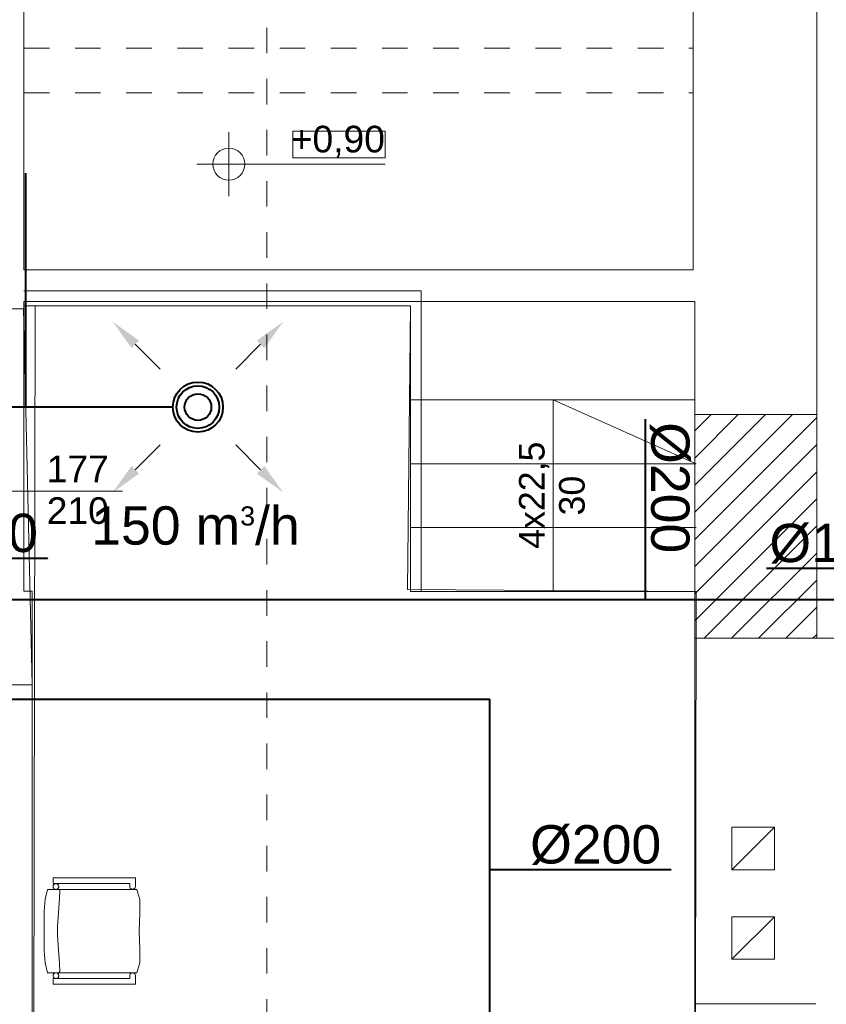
# Model space of a CAD drawing. Header units: millimetres. Extents: x 178516 to 426772, y -178579 to -115871.
# Tile 22 of 256: x 221578 to 225362, y -133438 to -128816. Entities that reach past the tile are written whole.
import ezdxf

# ---------------------------------------------------------------- set-up
doc = ezdxf.new("R2010")
doc.units = ezdxf.units.MM
doc.header["$MEASUREMENT"] = 0
doc.linetypes.add('Przerywana', pattern=[240, 120, -120])
doc.layers.get('0').update_dxf_attribs({"color": 252, "lineweight": 5})
for name, color, linetype, lineweight in [('840-G Znaczniki ogólne_Nr_pióra__3', 252, 'Continuous', 5), ('IS_nawiew', 5, 'Continuous', 40), ('IS_wywiew', 1, 'Continuous', 40), ('Nowe_! NAZWY POM_Nr_pióra__19', 252, 'Continuous', 5), ('Nowe_! Tabelka_Nr_pióra__7', 252, 'Continuous', 5), ('Nowe_220-A Ściany', 252, 'Continuous', 5), ('Nowe_220-A Ściany_Nr_pióra__93', 252, 'Continuous', 5), ('Nowe_299-A Wymiary Opisy_Nr_pióra__29', 252, 'Continuous', 5), ('Nowe_299-A Wymiary Opisy_Nr_pióra__73', 252, 'Continuous', 5), ('Nowe_320-W Umeblowanie_Nr_pióra__4', 252, 'Continuous', 5), ('Nowe_820-G Rysunki Obrazki_Nr_pióra__24', 252, 'Continuous', 5), ('Nowe_Nowe_220(1)-A Ściany zewnętrzne_Nr_pióra__113', 252, 'Continuous', 5), ('Nowe_Nowe_220(1)-A Ściany zewnętrzne_Nr_pióra__241', 252, 'Continuous', 5), ('Nowe_Nowe_220(1)-A Ściany zewnętrzne_Nr_pióra__3', 252, 'Continuous', 5), ('Nowe_Nowe_220(1)-A Ściany zewnętrzne_Nr_pióra__57', 252, 'Continuous', 5), ('Nowe_TABELKA_Nr_pióra__1', 252, 'Continuous', 5)]:
    doc.layers.add(name, color=color, linetype=linetype, lineweight=lineweight)
doc.styles.add('GENERATED_STYLE_1', font='arial.ttf')
doc.styles.add('GENERATED_STYLE_4', font='arial.ttf')
doc.styles.add('WE12', font='arial.ttf')
doc.styles.add('WE2', font='arial.ttf')

# ---------------------------------------------------------------- blocks, each defined once
blk = doc.blocks.new('podkład 20251118')
at = {"color": 252, "lineweight": 5}
for p, q in [((223292.1, -129338.8), (222859, -129338.8)), ((222859, -129338.8), (222859, -129463.8)), ((223292.1, -129463.8), (223292.1, -129338.8)), ((222859, -129463.8), (223292.1, -129463.8))]:
    blk.add_line(p, q, dxfattribs=at)
at = {"layer": '840-G Znaczniki ogólne_Nr_pióra__3', "color": 252, "linetype": 'Przerywana', "lineweight": 5}
blk.add_line((222737, -121893.5), (222737, -143583.5), dxfattribs=at)
at = {"layer": 'Nowe_! NAZWY POM_Nr_pióra__19', "color": 252, "linetype": 'Continuous', "lineweight": 5}
for p, q in [((225317, -128636.8), (225317, -131719.5)), ((221595.8, -130173.3), (221168, -130173.3)), ((221637, -131938.4), (221595.8, -130173.3)), ((221649.7, -130158.9), (221637.3, -137349.5)), ((223411.2, -130158.9), (221649.7, -130158.9)), ((223397, -131490.2), (223411.2, -130158.9)), ((224750.7, -131500.2), (223397, -131490.2)), ((224744.5, -135369.5), (224750.7, -131500.2)), ((225317, -131719.5), (225405, -131719.5)), ((220989.4, -131938.4), (221637, -131938.4))]:
    blk.add_line(p, q, dxfattribs=at)
at = {"layer": 'Nowe_220-A Ściany', "color": 252, "linetype": 'Continuous', "lineweight": 5}
for p, q in [((224744.5, -130746.4), (224821.3, -130669.5)), ((224744.5, -130873.7), (224948.6, -130669.5)), ((224744.5, -131000.9), (225075.9, -130669.5)), ((224744.5, -131128.2), (225203.2, -130669.5)), ((224744.5, -131255.5), (225317, -130683)), ((224744.5, -131382.8), (225317, -130810.3)), ((224744.5, -131510.1), (225317, -130937.6)), ((224744.5, -131637.3), (225317, -131064.8)), ((224789.6, -131719.5), (225317, -131192.1)), ((224916.8, -131719.5), (225317, -131319.4)), ((225044.1, -131719.5), (225317, -131446.7)), ((225171.4, -131719.5), (225317, -131574)), ((225298.7, -131719.5), (225317, -131701.2))]:
    blk.add_line(p, q, dxfattribs=at)
at = {"layer": 'Nowe_220-A Ściany_Nr_pióra__93', "color": 252, "linetype": 'Continuous', "lineweight": 5}
for p, q in [((225317, -130669.5), (224744.5, -130669.5)), ((224744.5, -130669.5), (224744.5, -131719.5)), ((225317, -131719.5), (225317, -130669.5)), ((224744.5, -131719.5), (225317, -131719.5))]:
    blk.add_line(p, q, dxfattribs=at)
at = {"layer": 'Nowe_299-A Wymiary Opisy_Nr_pióra__73', "color": 252, "linetype": 'Continuous', "lineweight": 5}
for p, q in [((222559, -129643.8), (222559, -129343.8)), ((222409, -129493.8), (222709, -129493.8)), ((222709, -129493.8), (223292.1, -129493.8))]:
    blk.add_line(p, q, dxfattribs=at)
blk.add_circle((222559, -129493.8), 75, dxfattribs=at)
at = {"layer": 'Nowe_320-W Umeblowanie_Nr_pióra__4', "color": 252, "linetype": 'Continuous', "lineweight": 5}
for p, q in [((221734.3, -132871.1), (221734.3, -132843.8)), ((221734.3, -132843.8), (222120.6, -132843.8)), ((221734.3, -132871.1), (221734.3, -132843.8)), ((221734.3, -132843.8), (222120.6, -132843.8)), ((222120.6, -132843.8), (222120.6, -132884.7)), ((222120.6, -132843.8), (222120.6, -132884.7)), ((221697.2, -132944.1), (221708.5, -132898.4)), ((221697.2, -132944.1), (221708.5, -132898.4)), ((221708.5, -132898.4), (222127.7, -132898.4)), ((221708.5, -132898.4), (222127.7, -132898.4)), ((222094.1, -132871.1), (221734.3, -132871.1)), ((222094.1, -132871.1), (221734.3, -132871.1)), ((221734.3, -132884.7), (221734.5, -132882.4)), ((221734.5, -132887.1), (221734.3, -132884.7)), ((221734.5, -132882.4), (221735.1, -132880.1)), ((221735.1, -132889.4), (221734.5, -132887.1)), ((221735.1, -132880.1), (221736.1, -132877.9)), ((221736.1, -132891.5), (221735.1, -132889.4)), ((221736.1, -132877.9), (221737.4, -132876)), ((221737.4, -132893.5), (221736.1, -132891.5)), ((221737.4, -132876), (221739.1, -132874.3)), ((221739.1, -132895.2), (221737.4, -132893.5)), ((221739.1, -132874.3), (221741, -132872.9)), ((221741, -132896.5), (221739.1, -132895.2)), ((221741, -132872.9), (221743.1, -132871.9)), ((221743.1, -132897.5), (221741, -132896.5)), ((221743.1, -132871.9), (221745.4, -132871.3)), ((221745.4, -132898.2), (221743.1, -132897.5)), ((221745.4, -132871.3), (221747.8, -132871.1)), ((221747.8, -132898.4), (221745.4, -132898.2)), ((221747.8, -132871.1), (221750.1, -132871.3)), ((221750.1, -132898.2), (221747.8, -132898.4)), ((221750.1, -132871.3), (221752.4, -132871.9)), ((221752.4, -132897.5), (221750.1, -132898.2)), ((221752.4, -132871.9), (221754.5, -132872.9)), ((221754.5, -132896.5), (221752.4, -132897.5)), ((221754.5, -132872.9), (221756.4, -132874.3)), ((221756.4, -132895.2), (221754.5, -132896.5)), ((221756.4, -132874.3), (221758.1, -132876)), ((221758.1, -132893.5), (221756.4, -132895.2)), ((221758.1, -132876), (221759.4, -132877.9)), ((221759.4, -132891.5), (221758.1, -132893.5)), ((221760.4, -132898.6), (221759.2, -132898.4)), ((221759.4, -132877.9), (221760.4, -132880.1)), ((221760.4, -132889.4), (221759.4, -132891.5)), ((221760.4, -132880.1), (221761, -132882.4)), ((221761, -132887.1), (221760.4, -132889.4)), ((221761.6, -132899), (221760.4, -132898.6)), ((221761, -132882.4), (221761.2, -132884.7)), ((221761.2, -132884.7), (221761, -132887.1)), ((221762.7, -132899.7), (221761.6, -132899)), ((221763.7, -132900.5), (221762.7, -132899.7)), ((221764.5, -132901.5), (221763.7, -132900.5)), ((221765.1, -132902.6), (221764.5, -132901.5)), ((221764.8, -132940.2), (221765.7, -132905.6)), ((221765.5, -132903.7), (221765.1, -132902.6)), ((221765.7, -132905), (221765.5, -132903.7)), ((221765.7, -132905.6), (221765.7, -132905)), ((222094.1, -132884.7), (222094.1, -132871.1)), ((222094.1, -132884.7), (222094.1, -132871.1)), ((222096.7, -132892.7), (222094.1, -132884.7)), ((222096.7, -132892.7), (222094.1, -132884.7)), ((222103.4, -132897.7), (222096.7, -132892.7)), ((222103.4, -132897.7), (222096.7, -132892.7)), ((222111.8, -132897.7), (222103.4, -132897.7)), ((222111.8, -132897.7), (222103.4, -132897.7)), ((222118.5, -132892.7), (222111.8, -132897.7)), ((222118.5, -132892.7), (222111.8, -132897.7)), ((222120.6, -132884.7), (222118.5, -132892.7)), ((222120.6, -132884.7), (222118.5, -132892.7)), ((222127.7, -132898.4), (222141.5, -132945.6)), ((222127.7, -132898.4), (222141.5, -132945.6)), ((221692.6, -133001.1), (221697.2, -132944.1)), ((221692.6, -133001.1), (221697.2, -132944.1)), ((221754.9, -133072.5), (221764.8, -132940.2)), ((222141.5, -132945.6), (222141.8, -133009.3)), ((222141.5, -132945.6), (222141.8, -133009.3)), ((221692.6, -133093.8), (221692.6, -133001.1)), ((221692.6, -133093.8), (221692.6, -133001.1)), ((222141.8, -133009.3), (222138, -133093.8)), ((222141.8, -133009.3), (222138, -133093.8)), ((221692.6, -133186.6), (221692.6, -133093.8)), ((221692.6, -133186.6), (221692.6, -133093.8)), ((221754.9, -133115.2), (221754.9, -133072.5)), ((222138, -133093.8), (222141.8, -133178.3)), ((222138, -133093.8), (222141.8, -133178.3)), ((221764.8, -133247.5), (221754.9, -133115.2)), ((221697.2, -133243.6), (221692.6, -133186.6)), ((221697.2, -133243.6), (221692.6, -133186.6)), ((222141.8, -133178.3), (222141.5, -133242.1)), ((222141.8, -133178.3), (222141.5, -133242.1)), ((221708.5, -133289.3), (221697.2, -133243.6)), ((221708.5, -133289.3), (221697.2, -133243.6)), ((221763.7, -133287.2), (221764.5, -133286.2)), ((221764.5, -133286.2), (221765.1, -133285.1)), ((221765.7, -133282), (221764.8, -133247.5)), ((221765.1, -133285.1), (221765.5, -133283.9)), ((221765.5, -133283.9), (221765.7, -133282.6)), ((221765.7, -133282.6), (221765.7, -133282)), ((222141.5, -133242.1), (222127.7, -133289.3)), ((222141.5, -133242.1), (222127.7, -133289.3)), ((222127.7, -133289.3), (221708.5, -133289.3)), ((222127.7, -133289.3), (221708.5, -133289.3)), ((221734.3, -133302.9), (221734.5, -133300.5)), ((221734.5, -133305.3), (221734.3, -133302.9)), ((221734.3, -133343.8), (221734.3, -133316.5)), ((221734.3, -133316.5), (222094.1, -133316.5)), ((221734.3, -133343.8), (221734.3, -133316.5)), ((221734.3, -133316.5), (222094.1, -133316.5)), ((221734.5, -133300.5), (221735.1, -133298.2)), ((221735.1, -133307.6), (221734.5, -133305.3)), ((221735.1, -133298.2), (221736.1, -133296.1)), ((221736.1, -133309.7), (221735.1, -133307.6)), ((221736.1, -133296.1), (221737.4, -133294.1)), ((221737.4, -133311.7), (221736.1, -133309.7)), ((221737.4, -133294.1), (221739.1, -133292.5)), ((221739.1, -133313.4), (221737.4, -133311.7)), ((221739.1, -133292.5), (221741, -133291.1)), ((221741, -133314.7), (221739.1, -133313.4)), ((221741, -133291.1), (221743.1, -133290.1)), ((221743.1, -133315.7), (221741, -133314.7)), ((221743.1, -133290.1), (221745.4, -133289.5)), ((221745.4, -133316.3), (221743.1, -133315.7)), ((221745.4, -133289.5), (221747.8, -133289.3)), ((221747.8, -133316.5), (221745.4, -133316.3)), ((221747.8, -133289.3), (221750.1, -133289.5)), ((221750.1, -133316.3), (221747.8, -133316.5)), ((221750.1, -133289.5), (221752.4, -133290.1)), ((221752.4, -133315.7), (221750.1, -133316.3)), ((221752.4, -133290.1), (221754.5, -133291.1)), ((221754.5, -133314.7), (221752.4, -133315.7)), ((221754.5, -133291.1), (221756.4, -133292.5)), ((221756.4, -133313.4), (221754.5, -133314.7)), ((221756.4, -133292.5), (221758.1, -133294.1)), ((221758.1, -133311.7), (221756.4, -133313.4)), ((221758.1, -133294.1), (221759.4, -133296.1)), ((221759.4, -133309.7), (221758.1, -133311.7)), ((221759.4, -133296.1), (221760.4, -133298.2)), ((221760.4, -133307.6), (221759.4, -133309.7)), ((221760.4, -133298.2), (221761, -133300.5)), ((221761, -133305.3), (221760.4, -133307.6)), ((221761, -133300.5), (221761.2, -133302.9)), ((221761.2, -133302.9), (221761, -133305.3)), ((221761.6, -133288.6), (221762.7, -133288)), ((221762.7, -133288), (221763.7, -133287.2)), ((222094.1, -133302.9), (222096.7, -133294.9)), ((222094.1, -133302.9), (222096.7, -133294.9)), ((222094.1, -133316.5), (222094.1, -133302.9)), ((222094.1, -133316.5), (222094.1, -133302.9)), ((222096.7, -133294.9), (222103.4, -133289.9)), ((222096.7, -133294.9), (222103.4, -133289.9)), ((222103.4, -133289.9), (222111.8, -133289.9)), ((222103.4, -133289.9), (222111.8, -133289.9)), ((222111.8, -133289.9), (222118.5, -133294.9)), ((222111.8, -133289.9), (222118.5, -133294.9)), ((222118.5, -133294.9), (222120.6, -133302.9)), ((222118.5, -133294.9), (222120.6, -133302.9)), ((222120.6, -133302.9), (222120.6, -133343.8)), ((222120.6, -133302.9), (222120.6, -133343.8)), ((222120.6, -133343.8), (221734.3, -133343.8)), ((222120.6, -133343.8), (221734.3, -133343.8))]:
    blk.add_line(p, q, dxfattribs=at)
at = {"layer": 'Nowe_320-W Umeblowanie_Nr_pióra__4', "color": 252, "linetype": 'Continuous', "lineweight": 5, "extrusion": (0, 0, -1)}
for centre, start_param, end_param in [((221747.8, -132884.7), -1.570796, 1.570796), ((221747.8, -132884.7), 1.570796, 4.712389), ((221747.8, -133302.9), -1.570796, 1.570796), ((221747.8, -133302.9), 1.570796, 4.712389)]:
    blk.add_ellipse(centre, major_axis=(0, 13.6), ratio=0.989604, start_param=start_param, end_param=end_param, dxfattribs=at)
at = {"layer": 'Nowe_820-G Rysunki Obrazki_Nr_pióra__24', "color": 7, "linetype": 'Continuous', "lineweight": 15}
blk.add_line((220859.9, -131029.5), (222059.4, -131029.5), dxfattribs=at)
at = {"layer": 'Nowe_Nowe_220(1)-A Ściany zewnętrzne_Nr_pióra__113', "color": 252, "linetype": 'Continuous', "lineweight": 5}
for p, q in [((223461.2, -130088.9), (221597.5, -130088.9)), ((223461.2, -131500.2), (223461.2, -130088.9)), ((223411.2, -130158.9), (221597.5, -130158.9)), ((223411.2, -131500.2), (223411.2, -130158.9)), ((223411.2, -130600.2), (224744.5, -130600.2)), ((224081, -130600.2), (224081, -131500.2)), ((224081, -130600.2), (224750.7, -130900.2)), ((224744.5, -130669.5), (224744.5, -130600.2)), ((223411.2, -130900.2), (224750.7, -130900.2)), ((223411.2, -131200.2), (224750.7, -131200.2)), ((223411.2, -131500.2), (224750.7, -131500.2))]:
    blk.add_line(p, q, dxfattribs=at)
at = {"layer": 'Nowe_Nowe_220(1)-A Ściany zewnętrzne_Nr_pióra__241', "color": 252, "linetype": 'Continuous', "lineweight": 5}
blk.add_line((225312.6, -133435.9), (224744.5, -133435.9), dxfattribs=at)
at = {"layer": 'Nowe_Nowe_220(1)-A Ściany zewnętrzne_Nr_pióra__3', "color": 252, "linetype": 'Continuous', "lineweight": 5}
for p, q in [((225118.4, -132606.3), (224918.4, -132606.3)), ((224918.4, -132606.3), (224918.4, -132806.3)), ((224918.4, -132806.3), (225118.4, -132606.3)), ((225118.4, -132806.3), (225118.4, -132606.3)), ((224918.4, -132806.3), (225118.4, -132806.3)), ((225118.4, -133026.3), (224918.4, -133026.3)), ((224918.4, -133026.3), (224918.4, -133226.3)), ((224918.4, -133226.3), (225118.4, -133026.3)), ((225118.4, -133226.3), (225118.4, -133026.3)), ((224918.4, -133226.3), (225118.4, -133226.3))]:
    blk.add_line(p, q, dxfattribs=at)
at = {"layer": 'Nowe_Nowe_220(1)-A Ściany zewnętrzne_Nr_pióra__57', "color": 252, "linetype": 'Continuous', "lineweight": 5}
for p, q in [((221597.5, -124659.5), (221597.5, -129989.5)), ((224737.5, -126069.5), (224737.5, -129989.5)), ((225317, -131719.5), (225317, -127139.5)), ((221597.5, -129989.5), (224737.5, -129989.5)), ((221597.5, -130139.5), (224744.5, -130139.5)), ((221597.5, -130139.5), (221597.5, -131498.4)), ((224744.5, -135369.5), (224744.5, -130139.5)), ((224744.5, -130669.5), (225317, -130669.5)), ((221597.5, -131498.4), (221637, -131498.4)), ((221637, -137349.5), (221637, -131498.4)), ((224744.5, -131719.5), (225405, -131719.5))]:
    blk.add_line(p, q, dxfattribs=at)
at = {"layer": 'Nowe_Nowe_220(1)-A Ściany zewnętrzne_Nr_pióra__57', "color": 252, "linetype": 'Przerywana', "lineweight": 5}
for p, q in [((221597.5, -128949.5), (224737.5, -128949.5)), ((221597.5, -129159.5), (224737.5, -129159.5))]:
    blk.add_line(p, q, dxfattribs=at)
at = {"layer": 'Nowe_! Tabelka_Nr_pióra__7', "color": 252, "lineweight": 5, "style": 'GENERATED_STYLE_1'}
for s, p in [('4x22,5', (224040, -131299.6)), ('30', (224228.1, -131143))]:
    blk.add_text(s, height=120, rotation=90, dxfattribs=at).set_placement(p)
at = {"layer": 'Nowe_299-A Wymiary Opisy_Nr_pióra__29', "color": 252, "lineweight": 5, "style": 'GENERATED_STYLE_4'}
blk.add_text('+0,90', height=125, dxfattribs=at).set_placement((222849.3, -129438.8))
at = {"layer": 'Nowe_TABELKA_Nr_pióra__1', "color": 252, "lineweight": 5, "style": 'GENERATED_STYLE_1'}
for s, p in [('177', (221704.2, -130986.8)), ('210', (221704.7, -131182.7))]:
    blk.add_text(s, height=125, dxfattribs=at).set_placement(p)
blk = doc.blocks.new('NAW')
at = {"layer": 'IS_nawiew', "lineweight": 20}
for p, q in [((656012824.66, 558967268.87, -2), (656012836.31, 558967257.19, -2)), ((656012824.66, 558967268.87, -2), (656012836.31, 558967257.19, -2)), ((656012883.46, 558967268.87, -2), (656012871.81, 558967257.19, -2)), ((656012883.46, 558967268.87, -2), (656012871.81, 558967257.19, -2)), ((656012824.66, 558967209.97, -2), (656012836.31, 558967221.64, -2)), ((656012824.66, 558967209.97, -2), (656012836.31, 558967221.64, -2)), ((656012883.46, 558967209.97, -2), (656012871.81, 558967221.64, -2)), ((656012883.46, 558967209.97, -2), (656012871.81, 558967221.64, -2))]:
    blk.add_line(p, q, dxfattribs=at)
at = {"layer": 'IS_nawiew'}
for centre, radius in [((656012854.06, 558967239.42), 11.75), ((656012854.06, 558967239.42), 11.75), ((656012854.06, 558967239.42), 10), ((656012854.06, 558967239.42), 10), ((656012854.06, 558967239.42, 20), 6.25), ((656012854.06, 558967239.42, 20), 6.25)]:
    blk.add_circle(centre, radius, dxfattribs=at)
for points in [[(656012822.89, 558967267.1, -2), (656012814.06, 558967279.48, -2), (656012826.43, 558967270.64, -2)], [(656012822.89, 558967267.1, -2), (656012814.06, 558967279.48, -2), (656012826.43, 558967270.64, -2)], [(656012885.23, 558967267.1, -2), (656012894.06, 558967279.48, -2), (656012881.7, 558967270.64, -2)], [(656012885.23, 558967267.1, -2), (656012894.06, 558967279.48, -2), (656012881.7, 558967270.64, -2)], [(656012822.89, 558967211.73, -2), (656012814.06, 558967199.35, -2), (656012826.43, 558967208.2, -2)], [(656012822.89, 558967211.73, -2), (656012814.06, 558967199.35, -2), (656012826.43, 558967208.2, -2)], [(656012885.23, 558967211.73, -2), (656012894.06, 558967199.35, -2), (656012881.7, 558967208.2, -2)], [(656012885.23, 558967211.73, -2), (656012894.06, 558967199.35, -2), (656012881.7, 558967208.2, -2)]]:
    blk.add_solid(points, dxfattribs=at)

msp = doc.modelspace()

# ---------------------------------------------------------------- linework, layer by layer
at = {"layer": 'IS_nawiew'}
for p, q in [((222296.5, -130634.2), (220859.9, -130634.2)), ((215884.4, -132005.3), (223783.7, -132005.3)), ((223783.7, -136644), (223783.7, -132005.3))]:
    msp.add_line(p, q, dxfattribs=at)
for points in [[(221606.5, -130634.2), (221606.5, -129535.7), (221606.5, -129535.7)], [(220859.9, -131343.4), (221708.2, -131343.4), (221708.2, -131343.4)], [(223783.7, -132805.5), (224632, -132805.5), (224632, -132805.5)]]:
    msp.add_lwpolyline(points, dxfattribs=at)
at = {"layer": 'IS_wywiew'}
msp.add_line((225929, -131539.3), (219920.8, -131539.3), dxfattribs=at)
for points in [[(224511.4, -130691), (224511.4, -131539.3), (224511.4, -131539.3)], [(225080.7, -131390.7), (225929, -131390.7), (225929, -131390.7)]]:
    msp.add_lwpolyline(points, dxfattribs=at)

# ---------------------------------------------------------------- block references
msp.add_blockref('podkład 20251118', (0, 0))
at = {"layer": 'IS_nawiew', "xscale": 10, "yscale": 10, "zscale": 10}
msp.add_blockref('NAW', (-6559906126.6, -5589803028.4), dxfattribs=at)

# ---------------------------------------------------------------- texts
at = {"layer": 'IS_nawiew', "char_height": 180, "width": 932.234, "attachment_point": 5, "style": 'WE12'}
for s, insert in [('%%C160', (221356.1, -131228.2)), ('%%C200', (224279.9, -132690.2))]:
    msp.add_mtext(s, dxfattribs=dict(at, insert=insert))
at = {"layer": 'IS_nawiew', "insert": (222402.4, -131191.5), "char_height": 180, "attachment_point": 5, "rotation": 359.9539, "style": 'WE2'}
msp.add_mtext('150 m{\\A2;\\H0.5x;3}/h', dxfattribs=at)
at = {"layer": 'IS_wywiew', "insert": (224626.7, -131012.8), "char_height": 180, "width": 932.234, "attachment_point": 5, "rotation": 270, "style": 'WE12'}
msp.add_mtext('%%C200', dxfattribs=at)
at = {"layer": 'IS_wywiew', "insert": (225402.5, -131275.5), "char_height": 180, "width": 932.234, "attachment_point": 5, "style": 'WE12'}
msp.add_mtext('%%C125', dxfattribs=at)

doc.saveas('drawing.dxf')
